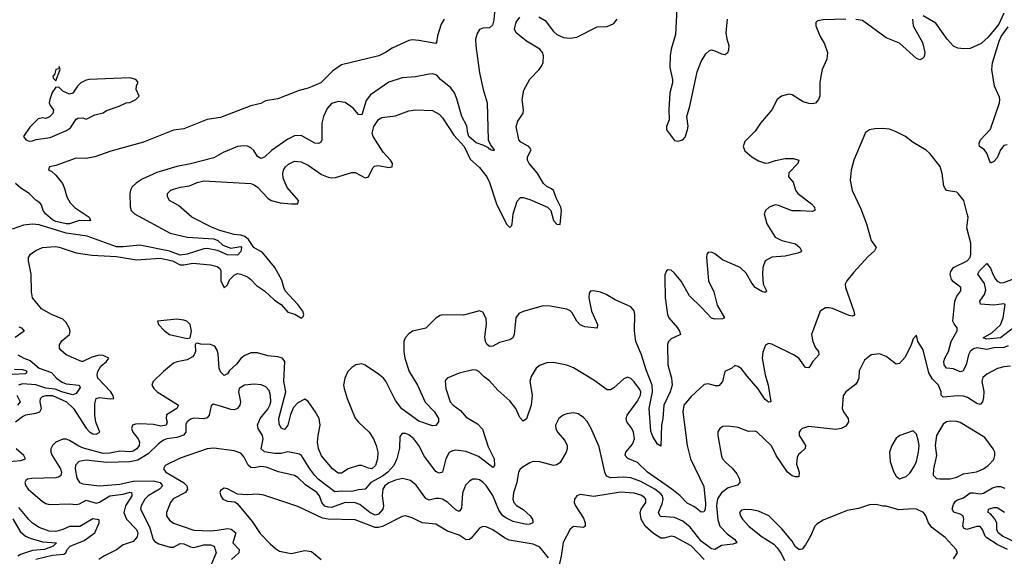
# Model space of a CAD drawing. Header units: inches. Extents: x 1694797 to 1849917, y 907313 to 1017959.
# Tile 200 of 256: x 1745354 to 1751213, y 963849 to 967046. Entities that reach past the tile are written whole.
import ezdxf

# ---------------------------------------------------------------- set-up
doc = ezdxf.new("R2010")
doc.units = ezdxf.units.IN
doc.header["$MEASUREMENT"] = 0
doc.layers.add('B7946', color=7, linetype='Continuous')
doc.layers.add('B7956', color=7, linetype='Continuous')

msp = doc.modelspace()

# ---------------------------------------------------------------- linework, layer by layer
at = {"layer": 'B7946', "color": 5}
for points, elevation in [([(1748181.3, 967110), (1748175.8, 967044.2), (1748167.3, 967012.7), (1748150, 966998.3), (1748110, 966995.6), (1748090, 966987.8), (1748075.4, 966964.6), (1748066.4, 966930), (1748067.6, 966890), (1748090.1, 966730), (1748111.6, 966630), (1748136.5, 966550), (1748142, 966330), (1748157.1, 966297.1), (1748178, 966270), (1748175.3, 966264.7), (1748158, 966270), (1748155.3, 966275.3), (1748150, 966274), (1748142.9, 966282.9), (1748115.9, 966295.9), (1748070, 966311.6), (1748027.7, 966350), (1748020.2, 966370), (1748014.1, 966414.1), (1747984.6, 966470), (1747955.5, 966575.5), (1747941.6, 966610), (1747919.7, 966639.7), (1747859, 966690), (1747835.9, 966715.9), (1747810, 966723.1), (1747790, 966722.5), (1747710, 966705.6), (1747630, 966698.8), (1747550, 966674.8), (1747440.8, 966599.2), (1747415.8, 966564.2), (1747390, 966479.5), (1747370, 966481.6), (1747338.3, 966518.3), (1747290, 966552.5), (1747250, 966558.4), (1747210, 966546.5), (1747183, 966517), (1747162, 966470), (1747153, 966430), (1747151.8, 966328.2), (1747144.8, 966315.2), (1747132.4, 966307.6), (1747110, 966311.1), (1747030, 966355.6), (1746990, 966353.5), (1746950, 966335.1), (1746852.6, 966267.4), (1746810, 966227.3), (1746790, 966219.1), (1746770, 966231.5), (1746746.9, 966266.9), (1746730, 966283.5), (1746710, 966291.8), (1746690, 966293.8), (1746650, 966289.8), (1746564.2, 966255.8), (1746510, 966222.5), (1746370, 966187.1), (1746290, 966172.3), (1746170, 966136.7), (1746083.2, 966096.8), (1746047.1, 966072.9), (1746023.2, 966050), (1746013.4, 966030), (1746010.2, 966010), (1746011.5, 965931.5), (1746017.6, 965910), (1746038.3, 965890), (1746250, 965774), (1746350.7, 965750.7), (1746510, 965741.5), (1746533.6, 965730), (1746563.9, 965703.9), (1746610, 965684.6), (1746670, 965695), (1746674, 965690), (1746670, 965664.5), (1746650, 965644), (1746590, 965645.4), (1746531.2, 965671.2), (1746470, 965682.2), (1746450, 965680.6), (1746350, 965648.8), (1746310, 965644.3), (1746246.5, 965666.5), (1746070, 965702.3), (1745970, 965693), (1745930, 965693.9), (1745755.7, 965755.7), (1745630, 965775), (1745470, 965823.6), (1745430, 965828.5), (1745377.1, 965822.9), (1745310, 965797.3)], 560), ([(1749264.5, 967110), (1749257.3, 966957.3), (1749230.5, 966870), (1749223.9, 966830), (1749222.1, 966762.1), (1749237.8, 966690), (1749237.7, 966670), (1749222.6, 966610), (1749216.7, 966510), (1749219.3, 966450), (1749203.1, 966410), (1749202.5, 966390), (1749250, 966325.8), (1749270, 966322.8), (1749299.6, 966330), (1749313.2, 966346.8), (1749327.6, 966390), (1749331, 966411), (1749323.2, 966470), (1749340.9, 966530), (1749385.2, 966734.8), (1749410, 966797.4), (1749437.4, 966842.6), (1749458.2, 966861.8), (1749470, 966866), (1749490, 966861.4), (1749530, 966842.8), (1749550, 966838.8), (1749567.1, 966850), (1749574.4, 966865.6), (1749574.9, 966890), (1749563.1, 966930), (1749557.8, 966970), (1749565.3, 967050)], 580), ([(1745328.4, 964651.6), (1745370, 964683.1), (1745390, 964691.4), (1745450, 964701.6), (1745473.7, 964710), (1745483.1, 964730), (1745475.8, 964770), (1745477.4, 964790), (1745490, 964801.3), (1745511.8, 964808.2), (1745550, 964807.4), (1745633.7, 964770), (1745674.2, 964730), (1745750, 964613.3), (1745770, 964590.4), (1745790, 964580.1), (1745810, 964577.3), (1745830.6, 964590), (1745808.3, 964648.3), (1745800.6, 964690), (1745802.3, 964757.7), (1745810, 964789.6), (1745830, 964795.5), (1745893.2, 964786.8), (1745914, 964790), (1745909.4, 964810), (1745896, 964830), (1745818.8, 964910), (1745814.5, 964930), (1745818.8, 964950), (1745837.9, 964982.1), (1745870.3, 965010), (1745884.2, 965030), (1745850, 965046.2), (1745827, 965047), (1745783.2, 965036.8), (1745730, 965009.1), (1745722, 965010), (1745630, 965048.9), (1745598.2, 965078.2), (1745592, 965090), (1745592, 965110), (1745605.9, 965134.1), (1745650.4, 965170), (1745654.7, 965190), (1745649.3, 965210), (1745630, 965242.2), (1745610, 965262.3), (1745543.7, 965290), (1745483.5, 965323.5), (1745430.4, 965390), (1745424.4, 965424.4), (1745422, 965530), (1745406.5, 965610), (1745407.6, 965630), (1745419.5, 965650), (1745449.4, 965670.6), (1745490.2, 965689.8), (1745564.4, 965695.6), (1745590, 965691.7), (1745690, 965656.7), (1745783.8, 965643.8), (1745930, 965635.8), (1746050, 965615.2), (1746190, 965625.3), (1746264.2, 965610), (1746310, 965586.1), (1746330, 965585), (1746385, 965595), (1746490, 965585.7), (1746530, 965575.4), (1746544.4, 965564.4), (1746550.3, 965550), (1746550.3, 965490.3), (1746570, 965448.2), (1746590, 965466), (1746603.4, 965496.6), (1746630, 965525), (1746650, 965534.3), (1746670.2, 965529.8), (1746710, 965514), (1746730, 965498.8), (1746763.1, 965463.1), (1746811.4, 965431.4), (1746870, 965375.1), (1746909.2, 965349.2), (1746950, 965304.2), (1746992.2, 965292.2), (1747031.2, 965268.8), (1747041.1, 965278.9), (1747044.4, 965290), (1747039.3, 965310), (1747010.1, 965350), (1746934.8, 965430), (1746925.3, 965450), (1746914.9, 965494.9), (1746872.3, 965570), (1746799, 965659), (1746748.3, 965688.3), (1746716.3, 965736.3), (1746694.2, 965754.2), (1746670, 965763.5), (1746630, 965766.8), (1746545.2, 965790), (1746496.5, 965810), (1746379.3, 965870), (1746300.2, 965940.2), (1746245.5, 965970), (1746233, 965990), (1746233.4, 966010), (1746254, 966030), (1746270, 966036.4), (1746311.4, 966048.6), (1746363.8, 966056.2), (1746410, 966076.8), (1746450, 966085.2), (1746729.1, 966070.9), (1746750, 966063.1), (1746770, 966048.1), (1746830, 965983.7), (1746850, 965968.1), (1746904, 965956), (1746970.9, 965949.1), (1747010.2, 965949.8), (1747013.4, 965970), (1746945.7, 966045.7), (1746922, 966102), (1746919.8, 966130), (1746924.2, 966150), (1746935.4, 966170), (1746953.6, 966186.4), (1746990, 966203.4), (1747030, 966199.7), (1747070, 966180.2), (1747150, 966124.6), (1747190, 966107.2), (1747210, 966105), (1747233.4, 966106.6), (1747330, 966136.4), (1747350, 966135.1), (1747410, 966104), (1747430, 966109.6), (1747455.4, 966164.6), (1747465.9, 966174.1), (1747490, 966178.1), (1747550, 966166.5), (1747570.9, 966169.1), (1747572.8, 966190), (1747561.3, 966210), (1747517.3, 966257.3), (1747457.6, 966350), (1747452, 966370), (1747461.1, 966410), (1747490, 966452.1), (1747510, 966464.3), (1747590, 966474.1), (1747670, 966503.4), (1747710, 966509.2), (1747810, 966504.4), (1747850, 966482.5), (1747870, 966462.3), (1747938.5, 966358.5), (1747999.2, 966290), (1748034.4, 966214.4), (1748090, 966165.3), (1748134.1, 966110), (1748150, 966076.9), (1748191.6, 965950), (1748250, 965827.6), (1748270, 965808.9), (1748281.3, 965818.7), (1748285.4, 965830), (1748290.1, 965890), (1748315.1, 965964.9), (1748333.3, 965986.7), (1748350, 965987.3), (1748390, 965975.4), (1748494.8, 965930), (1748515.4, 965910), (1748530, 965849.8), (1748550, 965828.1), (1748570, 965826.6), (1748577.6, 965910), (1748575.2, 965930), (1748545.8, 965985.8), (1748530, 966028.9), (1748519.4, 966039.4), (1748490, 966052), (1748470.1, 966070.1), (1748433.7, 966133.7), (1748385.2, 966190), (1748375, 966210), (1748376.5, 966230), (1748397.7, 966270), (1748395.5, 966275.5), (1748384.4, 966290), (1748335.8, 966315.8), (1748324.5, 966330), (1748321.7, 966341.7), (1748308.1, 966410), (1748317.7, 966442.3), (1748350.2, 966490), (1748353, 966510), (1748343.8, 966570), (1748353.9, 966626.1), (1748390, 966692), (1748446, 966750), (1748458.4, 966770), (1748468.7, 966791.3), (1748471.8, 966830), (1748464.9, 966850), (1748450.2, 966870.2), (1748370, 966918.9), (1748308.7, 966968.7), (1748299.3, 966990), (1748309, 967031), (1748330, 967060.4)], 580), ([(1748443.4, 967063.4), (1748481.1, 967041.1), (1748530, 966976.4), (1748550, 966958), (1748590, 966939.2), (1748630, 966935.1), (1748670, 966941.6), (1748790, 967003), (1748850, 967005.7), (1748890, 967024), (1748910, 967049.6)], 580), ([(1747879.1, 967050), (1747861.2, 967018.8), (1747839.5, 966950), (1747834.9, 966910), (1747830, 966903.7), (1747730, 966922.7), (1747690, 966926.6), (1747670, 966922.7), (1747570, 966877), (1747530.7, 966850), (1747490.8, 966830), (1747270, 966777.6), (1747218.2, 966741.8), (1747146, 966670), (1747070, 966637.7), (1747016.3, 966623.7), (1746890, 966575.6), (1746817.5, 966562.5), (1746790, 966546), (1746730, 966532.7), (1746550, 966463), (1746470, 966452), (1746330, 966395.1), (1746270, 966387), (1746090, 966315.6), (1745896.7, 966263.3), (1745802, 966230), (1745750, 966219.6), (1745690, 966220.7), (1745570, 966177), (1745531.3, 966168.7), (1745526, 966150), (1745543.4, 966143.4), (1745570, 966119.5), (1745608.2, 966070), (1745621.5, 966041.5), (1745635.2, 965990), (1745655.1, 965955.1), (1745684.4, 965924.4), (1745766.7, 965870), (1745776.3, 965850), (1745772.4, 965847.6), (1745710, 965849.2), (1745650, 965830.6), (1745630.7, 965829.3), (1745570, 965844.1), (1745550, 965853.1), (1745507.2, 965890), (1745493.3, 965910), (1745483.8, 965943.8), (1745475, 965955), (1745450, 965970.7), (1745410, 966010.8), (1745361.7, 966041.7), (1745329.6, 966070)], 540), ([(1750000, 966567.4), (1749950, 966598.7), (1749930, 966602.4), (1749887.3, 966590), (1749862.4, 966570), (1749829, 966510), (1749762.3, 966430), (1749730, 966381.6), (1749670, 966319.6), (1749659, 966290), (1749670, 966264.2), (1749710, 966228.7), (1749750, 966205.7), (1749790, 966192), (1749810, 966193.1), (1749851.9, 966208.1), (1749910, 966219), (1749959.3, 966219.3), (1749990.4, 966210), (1749984.9, 966190), (1749930, 966133.6), (1749928.1, 966110), (1749957.3, 966077.3), (1749971.1, 966030), (1749985.4, 966010), (1750000, 965999)], 620), ([(1750000, 965906.6), (1749950, 965908.4), (1749870, 965938.9), (1749850, 965942.3), (1749813.4, 965930), (1749793, 965910), (1749783.8, 965890), (1749800.2, 965830), (1749850, 965751.4), (1749890, 965730.2), (1749971.2, 965711.2), (1749996, 965690), (1750000, 965681.6)], 620), ([(1750000, 965662), (1749999.2, 965660.8), (1749984.8, 965655.2), (1749910, 965637.7), (1749829.5, 965630.5), (1749789.4, 965610.6), (1749776.3, 965570), (1749773.3, 965530), (1749779, 965470), (1749797.1, 965430), (1749790, 965422), (1749770, 965426.6), (1749730, 965450.8), (1749710, 965476.4), (1749676.5, 965536.5), (1749640.4, 965570), (1749536, 965616), (1749490, 965652.2), (1749470, 965662), (1749450, 965659.6), (1749443.6, 965650), (1749441.3, 965630), (1749453.4, 965490), (1749485.1, 965425.1), (1749505, 965345), (1749547.7, 965270), (1749536.5, 965263.5), (1749490, 965261.2), (1749470, 965268), (1749412, 965332), (1749340.2, 965400.2), (1749290, 965488.2), (1749250, 965536.2), (1749230, 965554), (1749210, 965556), (1749202.8, 965550), (1749193.2, 965526.8), (1749192.5, 965507.5), (1749195.9, 965390), (1749209.1, 965290), (1749216.5, 965270), (1749268.3, 965210), (1749280.9, 965190), (1749285.5, 965170), (1749230, 965145.4), (1749215.6, 965130), (1749209.4, 965110.6), (1749210.9, 964990), (1749232.8, 964910), (1749235.9, 964870), (1749225.2, 964830), (1749186.2, 964750), (1749180.6, 964670), (1749173.2, 964630), (1749170, 964505.2), (1749150, 964517), (1749122.6, 964562.6), (1749110, 964594.5), (1749100.1, 964730), (1749118.7, 964830), (1749116.8, 964870), (1749081.3, 964961.3), (1749053.6, 965050), (1749020.6, 965130), (1749013.1, 965193.1), (1749015.1, 965290), (1749011.1, 965311.1), (1748990, 965336), (1748898.1, 965378.1), (1748843.5, 965410), (1748810, 965422.7), (1748769.4, 965430.6), (1748751.5, 965428.5), (1748742.3, 965417.7), (1748741.4, 965390), (1748757.2, 965310), (1748792.6, 965230), (1748790, 965208), (1748716.5, 965216.5), (1748690, 965228.3), (1748669.8, 965249.8), (1748640.8, 965300.8), (1748630, 965311.9), (1748610, 965321.4), (1748510, 965339.8), (1748470, 965341.8), (1748350, 965308.5), (1748324.4, 965295.6), (1748306.4, 965270), (1748297.1, 965170), (1748288.1, 965151.9), (1748270, 965139), (1748210, 965122.7), (1748170, 965100.5), (1748150, 965099.9), (1748134.1, 965114.1), (1748125.3, 965130), (1748122.9, 965157.1), (1748132, 965232), (1748130, 965265.2), (1748110, 965304.5), (1748090, 965311.6), (1747994.4, 965285.6), (1747871.9, 965288.1), (1747856.2, 965283.8), (1747830, 965267.3), (1747770, 965207.8), (1747691.3, 965190), (1747670, 965175.1), (1747647.7, 965150), (1747640.4, 965130), (1747639.6, 965070), (1747646.2, 965030), (1747672.3, 964950), (1747721, 964870), (1747767.1, 964767.1), (1747822.3, 964710), (1747846.4, 964670), (1747845.5, 964650), (1747830, 964629.6), (1747810, 964626.3), (1747730, 964654.9), (1747628, 964728), (1747590, 964778), (1747532.4, 964892.4), (1747519.2, 964910), (1747490, 964934.9), (1747410, 964988.7), (1747390, 964995.3), (1747354, 964990), (1747330, 964974), (1747307.6, 964950), (1747288.3, 964910), (1747282, 964870), (1747284.1, 964850), (1747301.9, 964790), (1747350, 964672.9), (1747370, 964648.4), (1747434, 964590), (1747459.5, 964550), (1747475.9, 964510), (1747485, 964470), (1747482.8, 964430), (1747471.1, 964390), (1747450, 964371.1), (1747430, 964373.8), (1747390, 964389.9), (1747370, 964390.9), (1747309.6, 964370.4), (1747270, 964345), (1747250, 964345.6), (1747214.6, 964370), (1747150, 964448.7), (1747132.2, 964492.2), (1747126.6, 964530), (1747129.5, 964570), (1747142.2, 964630), (1747136.8, 964670), (1747112.9, 964712.9), (1747070, 964770.8), (1747050, 964786), (1747010, 964763.2), (1746983.9, 964736.1), (1746966.5, 964693.5), (1746950, 964631.2), (1746932.3, 964607.7), (1746930, 964605.1), (1746910, 964612.4), (1746897.8, 964637.8), (1746896.7, 964670), (1746937.1, 964830), (1746925.9, 964890), (1746932.5, 965010), (1746917.6, 965030), (1746890, 965038.2), (1746830, 965043.8), (1746770, 965061.6), (1746730, 965061.2), (1746690, 965042.9), (1746670, 965028), (1746645, 964995), (1746603.6, 964956.4), (1746590, 964935.7), (1746570, 964926), (1746550, 964948.2), (1746540.3, 964970), (1746535.6, 965055.6), (1746530, 965077), (1746516.5, 965096.5), (1746510, 965103.6), (1746490, 965111.5), (1746432.3, 965112.3), (1746410, 965119), (1746402, 965118), (1746398, 965110), (1746400.3, 965070), (1746393.4, 965050), (1746381.7, 965038.3), (1746350, 965019.4), (1746291.5, 965008.5), (1746270, 964999.8), (1746209.1, 964950), (1746147.7, 964890), (1746141.2, 964870), (1746151.6, 964850), (1746172, 964830), (1746299.3, 964750), (1746289.4, 964730), (1746227.7, 964692.3), (1746226, 964670), (1746231.6, 964648.4), (1746225.5, 964630), (1746194.2, 964625.8), (1746150, 964634.8), (1746070, 964639.7), (1746042.7, 964637.3), (1746025.2, 964630), (1746019.8, 964610), (1746028.3, 964590), (1746059.9, 964550), (1746066.5, 964530), (1746065, 964510), (1746050.7, 964489.3), (1746030, 964476), (1746010, 964472.6), (1745950, 964475.1), (1745890, 964463.1), (1745850, 964461.5), (1745733.7, 964493.7), (1745705.4, 964505.4), (1745650, 964539.9), (1745630, 964547.1), (1745610, 964547.4), (1745570, 964528.7), (1745550.2, 964510), (1745539.7, 964490), (1745539.4, 964470), (1745547.3, 964450), (1745596.1, 964370), (1745602.9, 964350), (1745599.1, 964330), (1745590, 964322.7), (1745570, 964317.7), (1745426.1, 964313.9), (1745400.3, 964310), (1745390, 964301.7), (1745384.7, 964290), (1745390.1, 964270), (1745405.2, 964250), (1745490, 964177), (1745510, 964164.7), (1745530, 964159.1), (1745650, 964161.4), (1745690, 964157.5), (1745710, 964162.6), (1745750, 964183.3), (1745810, 964166.4), (1745830, 964172.3), (1745890, 964210.1), (1745970, 964220.5), (1746010, 964232.4), (1746018.7, 964230), (1746020.9, 964210), (1745984.4, 964150), (1745973.9, 964110), (1745990.6, 964070), (1746049.2, 964010), (1746057.1, 963990), (1746053.6, 963966.4), (1746030, 963938.5), (1745970, 963917.2), (1745930, 963888.6), (1745854, 963850), (1745825, 963830)], 620), ([(1745350, 965215.6), (1745365.5, 965210), (1745381.6, 965190), (1745326.9, 965153.1)], 560), ([(1750000, 965016.7), (1749990.4, 965030.4), (1749958, 965050), (1749830, 965114.2), (1749810, 965116.3), (1749792.2, 965107.8), (1749775.2, 965064.8), (1749772.4, 965030), (1749790.1, 964930), (1749808.2, 964870), (1749824.7, 964770), (1749810, 964768), (1749790, 964783.1), (1749747.2, 964850), (1749682.1, 964922.1), (1749650, 964966.3), (1749630, 964980.5), (1749610, 964986), (1749590.8, 964970), (1749550.3, 964949.7), (1749536.5, 964890), (1749514.3, 964865.7), (1749494.4, 964865.6), (1749450, 964877.6), (1749427.2, 964872.8), (1749350, 964802.3), (1749306.7, 964750), (1749299.8, 964710), (1749325, 964510), (1749346.2, 964430), (1749425.8, 964265.8), (1749435.4, 964164.6), (1749432.3, 964127.7), (1749425.5, 964114.5), (1749410, 964113.3), (1749370, 964144.7), (1749326.2, 964166.2), (1749283.9, 964210), (1749234.9, 964250), (1749090.5, 964350), (1749030, 964409.2), (1748973.2, 964433.2), (1748956.4, 964450), (1748960.8, 964470), (1749001.6, 964518.4), (1749012.5, 964550), (1749007, 964590), (1748997.3, 964610), (1748966.5, 964650), (1748962.2, 964670), (1748969.1, 964690), (1749030, 964773.2), (1749047.9, 964810), (1749049.3, 964830), (1749043.7, 964843.7), (1749010, 964888.9), (1748990, 964908.5), (1748970, 964917.4), (1748950, 964906.9), (1748890, 964853.1), (1748870, 964841), (1748850, 964841.7), (1748770, 964899.1), (1748650, 964971.3), (1748610, 964988.2), (1748530, 965004), (1748490, 965002.6), (1748451.3, 964988.7), (1748428.4, 964970), (1748398.6, 964921.4), (1748389.3, 964890), (1748404.5, 964810), (1748396.8, 964750), (1748370, 964669.4), (1748350, 964655.4), (1748330, 964677.4), (1748306.3, 964730), (1748270, 964775), (1748199.9, 964839.9), (1748150, 964895.1), (1748118.2, 964918.2), (1748086, 964950), (1748070, 964958.7), (1748050, 964960.7), (1747970, 964940.5), (1747898.8, 964910), (1747885.9, 964894.1), (1747890.2, 964850), (1747915.9, 964770), (1747933.8, 964750), (1747977.4, 964717.4), (1748010, 964677.7), (1748079.2, 964639.2), (1748107.3, 964607.3), (1748141.6, 964501.6), (1748176.8, 964430), (1748179.5, 964390), (1748170, 964378.7), (1748084.1, 964444.1), (1748010, 964474.9), (1747950, 964481), (1747930, 964478), (1747910, 964468.4), (1747890.6, 964429.4), (1747870, 964351.6), (1747850, 964345.3), (1747830, 964354.8), (1747763.6, 964443.6), (1747728.9, 964510), (1747699.8, 964550), (1747670, 964574), (1747650, 964580.4), (1747630, 964580.5), (1747615.8, 964564.2), (1747613.3, 964493.3), (1747598.6, 964430), (1747580.3, 964390), (1747545.2, 964350), (1747513.1, 964326.9), (1747444.3, 964290), (1747410.7, 964249.3), (1747370, 964246.3), (1747330, 964234.7), (1747270, 964236.8), (1747230, 964232.9), (1747129.9, 964309.9), (1747110.5, 964330), (1747080.2, 964370), (1747030.8, 964450.8), (1747018.9, 964458.9), (1746950, 964471.9), (1746910, 964462.8), (1746870, 964462.7), (1746811.4, 964471.4), (1746790.6, 964490), (1746802.8, 964550), (1746799.2, 964570), (1746772.7, 964610), (1746769.2, 964630), (1746784.9, 964670), (1746830, 964725.2), (1746843.6, 964750), (1746848.6, 964770), (1746847.4, 964807.4), (1746838, 964838), (1746818.8, 964858.8), (1746790.5, 964870.5), (1746750, 964875.6), (1746691.7, 964868.3), (1746660.2, 964850), (1746656.5, 964830), (1746667.2, 964770), (1746663.2, 964750), (1746649.4, 964730.6), (1746630, 964722.6), (1746610, 964723.2), (1746550, 964744.8), (1746504.5, 964755.5), (1746493.2, 964746.8), (1746482.3, 964690), (1746470, 964674.2), (1746450, 964667.9), (1746390, 964671.7), (1746370, 964665.6), (1746350.3, 964650), (1746343.6, 964636.4), (1746343, 964590), (1746329.6, 964570.4), (1746290, 964558.2), (1746230.7, 964549.3), (1746210, 964540.7), (1746179.8, 964520.2), (1746119.7, 964460.3), (1746056.9, 964423.1), (1746010, 964412), (1745870, 964407.5), (1745750, 964422.6), (1745706.4, 964413.6), (1745687.3, 964392.7), (1745685, 964370), (1745694.9, 964314.9), (1745709.5, 964289.5), (1745730, 964282), (1745830, 964269.6), (1745950, 964279), (1746030, 964296.6), (1746150, 964298.5), (1746190.9, 964290), (1746204.4, 964270), (1746185.9, 964250), (1746119.5, 964210), (1746099.2, 964190), (1746076.6, 964150), (1746074, 964130), (1746126.1, 964026.1), (1746149.4, 963950), (1746158.4, 963938.4), (1746183, 963923), (1746250, 963903.6), (1746270, 963905), (1746310, 963926.1), (1746330, 963924.9), (1746370, 963906), (1746390, 963903), (1746450, 963918.2), (1746490, 963918.4), (1746511, 963911), (1746523, 963870), (1746489.6, 963790.4)], 640), ([(1745343.2, 965050), (1745378.9, 965030), (1745416.2, 965016.2), (1745470, 964970.1), (1745543.7, 964943.7), (1745572.5, 964910), (1745606, 964886), (1745630, 964877.6), (1745707.3, 964870), (1745714.7, 964854.7), (1745690, 964819.1), (1745670, 964812.3), (1745610, 964826.4), (1745566.2, 964846.2), (1745510, 964852), (1745450, 964871), (1745370, 964876), (1745347.5, 964870)], 560), ([(1745323.5, 964963.5), (1745370, 964961.7), (1745390, 964956.6), (1745396.2, 964950), (1745390, 964937.3), (1745310, 964932.5)], 540), ([(1745336.6, 964810), (1745356.6, 964770), (1745340.9, 964750)], 560), ([(1750000, 964466.7), (1749990, 964458.3), (1749980.6, 964439.4), (1749977.5, 964397.5), (1749992.7, 964350), (1749990, 964323.7), (1749970, 964322.6), (1749950.3, 964329.7), (1749923.1, 964350), (1749855.4, 964450), (1749828.3, 964508.3), (1749742, 964590), (1749730, 964596), (1749690, 964593.5), (1749630, 964616.8), (1749570, 964625.3), (1749537.8, 964622.2), (1749519.5, 964610), (1749509.3, 964590.7), (1749508.1, 964570), (1749530, 964446.8), (1749537, 964430), (1749553.7, 964410), (1749594.6, 964374.6), (1749621.6, 964341.6), (1749637.8, 964310), (1749639.7, 964290), (1749625.9, 964274.1), (1749570, 964257.6), (1749530, 964228.5), (1749507.2, 964192.8), (1749500.9, 964150), (1749507.7, 964067.7), (1749520.4, 964030), (1749563, 963983), (1749609.1, 963950), (1749621.6, 963930), (1749597.7, 963922.3), (1749530, 963914), (1749490, 963890.6), (1749470, 963893.2), (1749410, 963940.4), (1749343.4, 964023.4), (1749299.4, 964059.4), (1749250, 964081.6), (1749170, 964085.8), (1749163.1, 964090), (1749155.4, 964110), (1749176.9, 964163.1), (1749182.7, 964190), (1749178.5, 964210), (1749170, 964221.2), (1749134, 964250), (1749050, 964294.5), (1748990, 964316.3), (1748950, 964321.2), (1748870, 964316.9), (1748846.7, 964326.7), (1748835.2, 964350), (1748802.6, 964502.6), (1748754.3, 964610), (1748730, 964652), (1748710, 964675.6), (1748677.4, 964697.4), (1748650, 964704), (1748610, 964698.9), (1748588, 964690), (1748561.6, 964670), (1748541.6, 964630), (1748544.4, 964610), (1748555.3, 964590), (1748598.7, 964538.7), (1748611.2, 964510), (1748611.9, 964490), (1748606.5, 964470), (1748570, 964408), (1748550, 964394), (1748530, 964391.1), (1748450, 964412.8), (1748410, 964414), (1748390, 964407.3), (1748350, 964383.5), (1748332.1, 964367.9), (1748322.8, 964350), (1748312.8, 964290), (1748292.9, 964227.1), (1748289.1, 964189.1), (1748294.5, 964170), (1748310, 964152.2), (1748350, 964127.8), (1748391.9, 964090), (1748404.7, 964070), (1748406.9, 964053.1), (1748406.7, 964050), (1748390, 964040.3), (1748370, 964039.8), (1748290, 964057), (1748250, 964076.4), (1748230, 964091.6), (1748204.9, 964124.9), (1748170, 964211.9), (1748130, 964271.5), (1748110, 964291.6), (1748090, 964304.2), (1748070, 964309.8), (1748050, 964308.3), (1748030, 964297.4), (1748007.3, 964272.7), (1747990, 964226), (1747983.5, 964136.5), (1747970, 964116.4), (1747950, 964127.2), (1747902.5, 964170), (1747870, 964189.2), (1747850, 964194.7), (1747830, 964193.9), (1747790, 964185), (1747770, 964194.6), (1747713.6, 964273.6), (1747680.2, 964300.2), (1747632.5, 964312.5), (1747590, 964303.4), (1747550, 964287.3), (1747526.1, 964270), (1747514.1, 964250), (1747510.6, 964210), (1747519.9, 964150), (1747515.6, 964130), (1747490, 964100.9), (1747470, 964095.2), (1747437.5, 964110), (1747378.7, 964158.7), (1747350, 964169.1), (1747290, 964169.5), (1747210, 964140.6), (1747190, 964141.4), (1747170, 964148.8), (1747152.5, 964170), (1747137.9, 964210), (1747123, 964230), (1747055.5, 964275.5), (1747010, 964319.5), (1746990, 964331.1), (1746893.4, 964353.4), (1746821.2, 964381.2), (1746790, 964383.6), (1746750, 964377.4), (1746730, 964379.2), (1746713.3, 964393.3), (1746690, 964440.4), (1746670, 964463.5), (1746630, 964478), (1746510, 964492.8), (1746470, 964489), (1746310, 964434.9), (1746220.3, 964390), (1746209.4, 964370.6), (1746222.9, 964350), (1746328.1, 964290), (1746348.3, 964270), (1746352.5, 964250), (1746341, 964230), (1746268.3, 964191.7), (1746251, 964170), (1746227.9, 964110), (1746228.6, 964090), (1746244.7, 964064.7), (1746270, 964046.8), (1746390, 964006.1), (1746490, 964001.9), (1746530, 964004.5), (1746590, 964016), (1746612.2, 964012.2), (1746639.5, 963990), (1746623.2, 963930), (1746660.4, 963890), (1746658.9, 963870), (1746613.9, 963830)], 660), ([(1750000, 964600.7), (1749999.6, 964600.4), (1749992.2, 964590), (1749992.9, 964570), (1750000, 964558.3)], 660), ([(1745270, 964412.9), (1745360.1, 964419.9), (1745389.4, 964430), (1745378.2, 964450), (1745333.7, 964490)], 580), ([(1748501.3, 963841.3), (1748450, 963903.9), (1748410, 963921.2), (1748266.4, 963946.4), (1748239, 963959), (1748170, 964008.1), (1748130, 964025.3), (1748110, 964027), (1748090, 964018.2), (1748041.5, 963958.5), (1748030, 963949.9), (1748010, 963948.5), (1747970, 963974.9), (1747899.8, 963999.8), (1747830, 964040.4), (1747750, 964048.1), (1747690, 964079.3), (1747650, 964090.9), (1747630, 964087.4), (1747513.3, 964026.7), (1747490, 964021.2), (1747470, 964022.2), (1747350, 964066.9), (1747190, 964070.8), (1747156.8, 964076.8), (1747010, 964145.6), (1746807, 964213), (1746770, 964219.7), (1746710, 964215.6), (1746650, 964219.3), (1746590, 964252), (1746570, 964256), (1746550, 964242), (1746545.5, 964230), (1746550.6, 964210), (1746563, 964190), (1746590, 964177.1), (1746633.7, 964173.7), (1746650, 964162.8), (1746737, 964057), (1746786.1, 963986.1), (1746843.7, 963923.7), (1746875.5, 963895.5), (1746900.5, 963880.5), (1746970, 963866.7), (1747050, 963883.7), (1747090, 963878.2), (1747147.7, 963830)], 680), ([(1749427.2, 963830), (1749350, 963911.2), (1749250, 963966.5), (1749230, 963970.5), (1749190, 963958.4), (1749170, 963958.5), (1749125.7, 963985.7), (1749075.7, 964030), (1749053.2, 964070), (1749045.8, 964110), (1749052.7, 964130), (1749079.5, 964170), (1749079.8, 964190), (1749070, 964201.1), (1749050, 964214.4), (1749010, 964226.7), (1748930, 964231.8), (1748770, 964206.2), (1748690, 964217.8), (1748668.9, 964210), (1748655.8, 964190), (1748653.4, 964170), (1748660.7, 964150), (1748710, 964076.4), (1748718.8, 964050), (1748718.3, 964030), (1748710, 964020.5), (1748650, 964026.3), (1748630, 964012), (1748587.3, 963932.7), (1748576.7, 963850), (1748556.5, 963763.5)], 680), ([(1745450, 963832.7), (1745550, 963856.5), (1745617.2, 963862.8), (1745628.8, 963871.2), (1745637.2, 963890), (1745653.8, 963910), (1745737, 963943), (1745800.8, 963990), (1745826.8, 964050), (1745827.8, 964067.8), (1745790, 964072.3), (1745712.3, 964027.7), (1745650, 964026.3), (1745610, 964008.9), (1745570, 963998.3), (1745530, 963999.1), (1745470, 964020.3), (1745430, 964047.9), (1745409.5, 964069.5), (1745350, 964140.4)], 580), ([(1750000, 963890.7), (1749990, 963889.4), (1749968.1, 963908.1), (1749950, 963939.3), (1749890, 964014), (1749811.8, 964090), (1749750, 964118.5), (1749710, 964127.1), (1749670, 964127.8), (1749650, 964123.7), (1749638, 964110), (1749643.1, 964090), (1749655.3, 964070), (1749692.2, 964030), (1749766, 963970), (1749841.5, 963921.5), (1749860.8, 963900.8), (1749885.7, 963865.7), (1749904.8, 963824.8)], 680), ([(1745312.5, 964072.5), (1745357.7, 963997.7), (1745388.7, 963968.7), (1745417, 963957), (1745490, 963935.3), (1745572.9, 963930), (1745553.8, 963910), (1745501.8, 963890), (1745430, 963884.7), (1745358.7, 963861.3), (1745342.5, 963850)], 560)]:
    msp.add_lwpolyline(points, dxfattribs=dict(at, elevation=elevation))
for points, elevation in [([(1745590, 966768), (1745586.9, 966753.1), (1745570, 966749.2), (1745561.6, 966718.4), (1745551, 966710), (1745556, 966696), (1745570, 966682), (1745595.1, 966750)], 540), ([(1746010, 966699), (1745768.9, 966688.9), (1745750, 966685.2), (1745718, 966670), (1745698, 966650), (1745671.1, 966608.9), (1745650, 966602), (1745610, 966621.2), (1745590, 966642), (1745570, 966644), (1745548.3, 966611.7), (1745533, 966570), (1745530.6, 966550.6), (1745535.5, 966535.5), (1745554.8, 966510), (1745552.1, 966487.9), (1745532, 966468), (1745510, 966458.4), (1745490, 966460.7), (1745464.9, 966455.1), (1745414.2, 966405.8), (1745377.3, 966350), (1745391, 966330), (1745410, 966323.1), (1745430, 966324.9), (1745453, 966333), (1745535.5, 966344.5), (1745633.2, 966386.8), (1745657.2, 966402.8), (1745690, 966454), (1745700.4, 966459.6), (1745730, 966462), (1745750, 966454), (1745800.4, 966479.6), (1745850, 966491.3), (1745870, 966504.7), (1745946, 966530), (1745988.4, 966551.6), (1746010, 966552), (1746046, 966570), (1746066, 966590), (1746048, 966630), (1746048.7, 966651.3), (1746058, 966670), (1746056.4, 966676.4), (1746046, 966690)], 540), ([(1746290, 965261.3), (1746174, 965250), (1746181, 965230), (1746213.7, 965193.7), (1746244.7, 965170), (1746350, 965147.3), (1746368.7, 965151.3), (1746377.2, 965190), (1746369.3, 965230), (1746349, 965250), (1746330, 965256.9)], 620)]:
    msp.add_lwpolyline(points, close=True, dxfattribs=dict(at, elevation=elevation))
at = {"layer": 'B7956', "color": 5}
for points, elevation in [([(1751210, 967084), (1751180.7, 967019.3), (1751117.1, 966942.9), (1751075.3, 966904.7), (1751010, 966874), (1750972.3, 966872.3), (1750937.2, 966877.2), (1750910, 966889), (1750874, 966930), (1750806.3, 967026.3), (1750729.5, 967069.5)], 620), ([(1750270, 967049.6), (1750135.3, 967044.7), (1750101, 967039), (1750092, 967030), (1750091.3, 967010), (1750098.8, 966990), (1750114.8, 966950), (1750142.9, 966902.9), (1750161.3, 966850), (1750157, 966810), (1750130.2, 966749.8), (1750120.7, 966710), (1750115.5, 966670), (1750114.6, 966590), (1750108.4, 966570), (1750090, 966549.7), (1750070, 966545.1), (1750050, 966546.6), (1750016.8, 966556.8), (1750000, 966567.4)], 620), ([(1750667.7, 967050), (1750670.6, 967010), (1750726.4, 966910), (1750740.4, 966850), (1750735.3, 966824.7), (1750725.8, 966814.2), (1750710, 966807), (1750690, 966815.1), (1750590, 966907), (1750510, 966938.7), (1750370, 967040.5), (1750330, 967047.8)], 620), ([(1751230, 966300.2), (1751210, 966295.7), (1751190.1, 966270), (1751170, 966223.1), (1751150, 966200.9), (1751130, 966191.8), (1751110, 966251.2), (1751092.6, 966272.6), (1751065.4, 966290), (1751063.5, 966310), (1751072.1, 966330), (1751130, 966394), (1751184.7, 966550), (1751187.3, 966570), (1751183.9, 966583.9), (1751154.3, 966650), (1751139.7, 966750), (1751142, 966790), (1751182.5, 966917.5), (1751194.8, 966945.2), (1751235.9, 967004.1)], 620), ([(1751235.8, 965104.2), (1751210, 965093.5), (1751150, 965090.8), (1751110, 965081.5), (1751050, 965090.5), (1751030, 965084.9), (1751010.1, 965070), (1751000.1, 965050), (1750986.2, 964990), (1750966.8, 964953.2), (1750950, 964947.9), (1750910, 964966), (1750868.9, 964970), (1750854.4, 964990), (1750853.8, 965010), (1750859.6, 965030), (1750881.2, 965070), (1750897.1, 965130), (1750932.3, 965192.3), (1750933, 965210), (1750913.9, 965233.9), (1750907.5, 965250), (1750918.5, 965370), (1750930, 965399.6), (1750954, 965430), (1750954.3, 965450), (1750910, 965484.6), (1750899.2, 965499.2), (1750891.5, 965530), (1750894, 965546), (1750910.8, 965570), (1750992.7, 965610), (1751008.9, 965630), (1751014.3, 965650), (1751014.4, 965714.4), (1750990, 965806), (1750997.4, 965870), (1750993, 965890), (1750971.6, 965970), (1750939.3, 966010), (1750930, 966018), (1750870, 966029.3), (1750860.6, 966040.6), (1750853.7, 966053.7), (1750843.2, 966130), (1750831.4, 966171.4), (1750769.8, 966249.8), (1750748.5, 966268.5), (1750670, 966314.5), (1750626, 966350), (1750570, 966378.7), (1750530, 966393), (1750490, 966398), (1750443.4, 966396.6), (1750410, 966389.6), (1750386.9, 966373.1), (1750318, 966210), (1750301.1, 966150), (1750296.4, 966090), (1750308.6, 966028.6), (1750359.6, 965919.6), (1750393.7, 965830), (1750420.7, 965730), (1750450.5, 965690), (1750441.6, 965670), (1750403.9, 965636.1), (1750317, 965543), (1750276.4, 965490), (1750267, 965470), (1750267.2, 965450), (1750317.7, 965310), (1750321.6, 965290), (1750316.9, 965283.1), (1750310, 965279.6), (1750290, 965283.1), (1750190, 965325.7), (1750170.4, 965329.6), (1750150, 965329.6), (1750117.3, 965310), (1750065.3, 965170), (1750073.2, 965130), (1750090, 965092), (1750107.6, 965070), (1750108.9, 965050), (1750074, 965010), (1750050, 964971.6), (1750030, 964973.6), (1750000, 965016.7)], 640), ([(1750000, 965999), (1750064.9, 965950), (1750084.2, 965930), (1750085.5, 965910), (1750070, 965904.1), (1750000, 965906.6)], 620), ([(1750000, 965681.6), (1750005.5, 965670), (1750000, 965662)], 620), ([(1751268.2, 965210), (1751190.8, 965150), (1751110, 965143.8), (1751088, 965150), (1751139.4, 965180.6), (1751190.9, 965229.1), (1751205.3, 965270), (1751217.4, 965350), (1751210, 965352.7), (1751150, 965345.1), (1751071.8, 965351.8), (1751067.6, 965370), (1751095.4, 965410), (1751102.8, 965437.2), (1751095.2, 965475.2), (1751055, 965530), (1751066.3, 965550), (1751110, 965593.1), (1751130, 965566.5), (1751144, 965530), (1751161.2, 965501.2), (1751170, 965489.2), (1751190, 965479.4), (1751210, 965480.9), (1751289.7, 965510)], 620), ([(1751250, 964981.7), (1751210, 964978.2), (1751171.8, 964968.2), (1751110, 964935.3), (1751085.4, 964914.6), (1751080.1, 964890), (1751090.5, 964830.5), (1751090, 964795.3), (1751083.5, 964770), (1751070, 964753.3), (1751050, 964760.7), (1750995, 964795), (1750970, 964803.2), (1750933.6, 964806.4), (1750850, 964798), (1750838, 964810), (1750838, 964830), (1750821.2, 964870), (1750785, 964905), (1750763, 964943), (1750730, 965079), (1750699, 965130), (1750690, 965166), (1750670, 965146), (1750659.1, 965110), (1750623.7, 965036.3), (1750590, 964998.4), (1750570, 964993.6), (1750510, 965040.4), (1750470, 965055.8), (1750421, 965050), (1750382, 965018), (1750350, 964954), (1750346.7, 964910), (1750340.4, 964890), (1750327.3, 964872.7), (1750270, 964829.3), (1750254, 964806), (1750248.8, 964730), (1750257, 964710), (1750284.2, 964670), (1750285.3, 964650), (1750270, 964625.6), (1750242.8, 964610), (1750210, 964605.5), (1750050, 964623.1), (1750010.7, 964610), (1750000, 964600.7)], 660), ([(1750000, 964558.3), (1750029.1, 964510), (1750029, 964491), (1750000, 964466.7)], 660), ([(1751231.3, 963890), (1751170, 963919.7), (1751110, 963958.7), (1751098.7, 963970), (1751083.2, 964010), (1751070, 964027.2), (1751050, 964027.3), (1750990, 964009.9), (1750974.6, 964014.6), (1750965.8, 964030), (1750973.1, 964070), (1750968.3, 964090), (1750950, 964101.6), (1750912.8, 964112.8), (1750902, 964130), (1750910, 964159.1), (1750922.8, 964177.2), (1750934.2, 964185.8), (1750970, 964198.4), (1751010, 964226.9), (1751030, 964228.4), (1751070, 964221.9), (1751090, 964225.3), (1751142, 964258), (1751170, 964265.9), (1751190, 964264.7), (1751216.1, 964256.1)], 660), ([(1750910, 963834.8), (1750934, 963870), (1750927, 963890), (1750861.9, 963961.9), (1750781.8, 964021.8), (1750761.3, 964050), (1750745.1, 964090), (1750731.3, 964111.3), (1750690, 964129.6), (1750670, 964132.7), (1750586.3, 964126.3), (1750510, 964148.7), (1750490, 964149), (1750450, 964159), (1750410, 964157.2), (1750344.9, 964135.1), (1750277.7, 964122.3), (1750135.9, 964064.1), (1750098, 964042), (1750086.3, 964030), (1750060.2, 963970), (1750030, 963918.4), (1750010, 963892), (1750000, 963890.7)], 680), ([(1751326.7, 963910), (1751201.6, 963970), (1751183.5, 963983.5), (1751176.1, 963990), (1751168.2, 964010), (1751167.8, 964050), (1751155, 964075), (1751130, 964102.2), (1751116.8, 964110), (1751118.9, 964130), (1751150, 964140.8), (1751170, 964140.7), (1751213.2, 964113.2)], 640)]:
    msp.add_lwpolyline(points, dxfattribs=dict(at, elevation=elevation))
at = {"layer": 'B7956', "color": 5, "elevation": 680}
for points in [[(1750890, 964655.1), (1750870, 964649.7), (1750850, 964636.3), (1750809.2, 964570), (1750801.5, 964510), (1750808.8, 964450), (1750791.4, 964371.4), (1750790, 964332), (1750810, 964312.2), (1750830, 964310.3), (1750890, 964310.3), (1750930, 964321.5), (1750970, 964341.7), (1751047.3, 964352.7), (1751090, 964371.6), (1751116.9, 964390), (1751150, 964425.5), (1751157.4, 964450), (1751156.3, 964470), (1751147.6, 964490), (1751096.6, 964556.6), (1750950, 964646.9), (1750930, 964653)], [(1750670, 964597.4), (1750591.1, 964568.9), (1750570, 964553), (1750543.6, 964510), (1750529.1, 964470), (1750534.5, 964414.5), (1750554.6, 964354.6), (1750570, 964326), (1750590, 964310.6), (1750630, 964325.5), (1750650, 964344.4), (1750676.1, 964383.9), (1750690, 964414.9), (1750702.5, 964470), (1750705.7, 964510), (1750700.9, 964540.9), (1750690, 964577.6)]]:
    msp.add_lwpolyline(points, close=True, dxfattribs=at)

doc.saveas('drawing.dxf')
